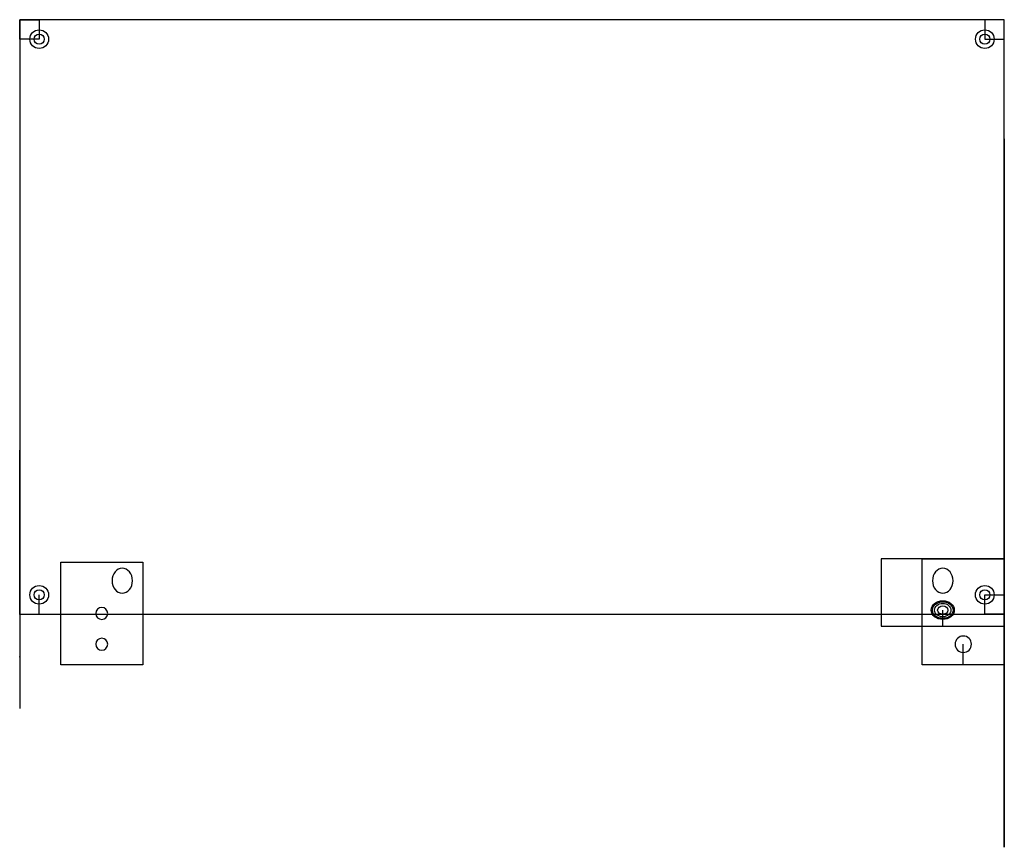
# Model space of a CAD drawing. Header units: centimetres. Extents: x 0 to 24, y -5.7 to 14.5.
import ezdxf

# ---------------------------------------------------------------- set-up
doc = ezdxf.new("R2010")
doc.units = ezdxf.units.CM
doc.header["$MEASUREMENT"] = 0
for name, color, linetype in [('らすと_DisplayAttachment v1_Sketch1', 7, 'Continuous'), ('らすと_DisplayAttachment v1_Sketch10', 7, 'Continuous'), ('らすと_DisplayAttachment v1_Sketch2', 7, 'Continuous'), ('らすと_DisplayAttachment v1_Sketch3', 7, 'Continuous'), ('らすと_DisplayAttachment v1_Sketch4', 7, 'Continuous'), ('らすと_DisplayAttachment v1_Sketch5', 7, 'Continuous'), ('らすと_DisplayAttachment v1_Sketch6', 7, 'Continuous'), ('らすと_DisplayAttachment v1_Sketch7', 7, 'Continuous'), ('らすと_DisplayAttachment v1_Sketch8', 7, 'Continuous'), ('らすと_DisplayAttachment v1_Sketch9', 7, 'Continuous')]:
    doc.layers.add(name, color=color, linetype=linetype)

msp = doc.modelspace()

# ---------------------------------------------------------------- linework, layer by layer
at = {"layer": 'らすと_DisplayAttachment v1_Sketch1'}
for p, q in [((24, 14.5), (0, 14.5)), ((0, 14.5), (0, 0)), ((0, 14.5), (0.475, 14.5)), ((0, 14.025), (0, 14.5)), ((0.475, 14.5), (0.475, 14.025)), ((24, 14.5), (23.525, 14.5)), ((23.525, 14.5), (23.525, 14.025)), ((24, 14.025), (24, 14.5)), ((24, 0), (24, 14.5)), ((0.475, 14.025), (0, 14.025)), ((23.525, 14.025), (24, 14.025)), ((0.475, 0), (0.475, 0.475)), ((23.525, 0), (23.525, 0.475)), ((23.525, 0.475), (24, 0.475)), ((24, 0.475), (24, 0)), ((0, 0), (24, 0)), ((0, 0), (0.475, 0)), ((24, 0), (23.525, 0))]:
    msp.add_line(p, q, dxfattribs=at)
for centre, radius in [((0.475, 14.025), 0.228), ((23.525, 14.025), 0.227), ((0.475, 14.025), 0.125), ((23.525, 14.025), 0.125), ((0.475, 0.475), 0.228), ((0.475, 0.475), 0.125), ((23.525, 0.475), 0.228), ((23.525, 0.475), 0.125)]:
    msp.add_circle(centre, radius, dxfattribs=at)
msp.add_point((0, 0), dxfattribs=at)
at = {"layer": 'らすと_DisplayAttachment v1_Sketch10'}
for p, q in [((1, 1.271, -0.25), (3, 1.271, -0.25)), ((1, -1.229, -0.25), (1, 1.271, -0.25)), ((3, 1.271, -0.25), (3, -1.229, -0.25)), ((3, -1.229, -0.25), (1, -1.229, -0.25))]:
    msp.add_line(p, q, dxfattribs=at)
at = {"layer": 'らすと_DisplayAttachment v1_Sketch10', "extrusion": (0, 0, -1)}
for centre in [(-2, 0.021, 0.25), (-2, -0.729, 0.25)]:
    msp.add_circle(centre, 0.146, dxfattribs=at)
msp.add_ellipse((2.5, 0.819, -0.25), major_axis=(0, -0.305), ratio=0.819152, dxfattribs=at)
at = {"layer": 'らすと_DisplayAttachment v1_Sketch10'}
msp.add_point((0, 0, -0.25), dxfattribs=at)
at = {"layer": 'らすと_DisplayAttachment v1_Sketch2'}
for q in [(0, 4), (0, -2.294, 3.277)]:
    msp.add_line((0, 0), q, dxfattribs=at)
msp.add_point((0, 0), dxfattribs=at)
at = {"layer": 'らすと_DisplayAttachment v1_Sketch3'}
for p, q in [((24, 11.591, 10.317), (24, 10.731, 11.546)), ((24, -0.287, 2.001), (24, 11.591, 10.317)), ((24, 10.731, 11.546), (24, -1.147, 3.229)), ((24, 1.352), (24, -5.682)), ((24, 0.75, 1.872), (24, 1.352, 1.012)), ((24, 0.299, 1.556), (24, 1.352, 0.053)), ((24, 1.352, 3.148), (24, 1.352)), ((24, 0.348, 2.445), (24, 1.352, 3.148)), ((24, 0.627, 1.786), (24, 0.75, 1.872)), ((24, 0.692, 1.954), (24, 0.348, 2.445)), ((24, 0.569, 1.868), (24, 0.692, 1.954)), ((24, 0.627, 1.786), (24, 0.569, 1.868)), ((24, 0.324, 1.695), (24, 0.381, 1.614)), ((24, 0.299, 1.556), (24, 0.381, 1.614)), ((24, 0.348, 2.445), (24, -0.102, 2.13)), ((24, 0.242, 1.638), (24, 0.324, 1.695)), ((24, -0.102, 2.13), (24, 0.242, 1.638)), ((24, -0.287, 2.001), (24, -0.102, 2.13)), ((24, -0.287, 2.001), (24, -0.102, 2.13)), ((24, -1.147, 3.229), (24, -0.287, 2.001)), ((24, -1.147, 3.229), (24, -0.287, 2.001)), ((24, -1.147, 3.229), (24, -5.682))]:
    msp.add_line(p, q, dxfattribs=at)
msp.add_point((24, 0), dxfattribs=at)
at = {"layer": 'らすと_DisplayAttachment v1_Sketch4'}
for p, q in [((24, 1.352, 3.148), (21, 1.352, 3.148)), ((21, 1.352, 3.148), (21, -0.287, 2.001)), ((24, -0.287, 2.001), (24, 1.352, 3.148)), ((22.5, -0.287, 2.001), (22.5, 0.102, 2.273)), ((21, -0.287, 2.001), (24, -0.287, 2.001))]:
    msp.add_line(p, q, dxfattribs=at)
at = {"layer": 'らすと_DisplayAttachment v1_Sketch4', "extrusion": (0, -0.573576, 0.819152)}
for radius in [0.28, 0.25, 0.2, 0.125]:
    msp.add_circle((22.5, 1.388, 1.803), radius, dxfattribs=at)
at = {"layer": 'らすと_DisplayAttachment v1_Sketch4'}
msp.add_point((0, -1.034, 1.477), dxfattribs=at)
at = {"layer": 'らすと_DisplayAttachment v1_Sketch5'}
for p, q in [((24, -5.682), (24, 1.352)), ((24, 1.352, 3.148), (24, -0.369, 1.943)), ((24, 1.352), (24, 1.352, 3.148)), ((24, -0.369, 1.943), (24, -1.229, 3.171)), ((24, -1.229, 3.171), (24, -5.682)), ((24, -1.229, 3.171), (24, -1.229, -3.363))]:
    msp.add_line(p, q, dxfattribs=at)
msp.add_point((24, 0), dxfattribs=at)
at = {"layer": 'らすと_DisplayAttachment v1_Sketch6'}
for p, q in [((22, -1.229, 1.25), (22, 1.352, 1.25)), ((22, 1.352, 1.25), (24, 1.352, 1.25)), ((24, 1.352, 1.25), (24, -1.229, 1.25)), ((23, -1.229, 1.25), (23, -0.729, 1.25)), ((24, -1.229, 1.25), (22, -1.229, 1.25)), ((24, -1.229, 1.25), (23, -1.229, 1.25)), ((24, -1.229, 1.25), (23, -1.229, 1.25))]:
    msp.add_line(p, q, dxfattribs=at)
at = {"layer": 'らすと_DisplayAttachment v1_Sketch6', "extrusion": (0, 0, -1)}
msp.add_circle((-23, -0.729, -1.25), 0.2, dxfattribs=at)
msp.add_ellipse((22.5, 0.819, 1.25), major_axis=(0, -0.305), ratio=0.819152, dxfattribs=at)
at = {"layer": 'らすと_DisplayAttachment v1_Sketch6'}
msp.add_point((0, 0, 1.25), dxfattribs=at)
at = {"layer": 'らすと_DisplayAttachment v1_Sketch7'}
msp.add_point((0, 0, 1.25), dxfattribs=at)
at = {"layer": 'らすと_DisplayAttachment v1_Sketch8'}
msp.add_point((0, 0), dxfattribs=at)
at = {"layer": 'らすと_DisplayAttachment v1_Sketch9'}
for p, q in [((1, -1.229, -0.25), (1, 1.271, -0.25)), ((1, 1.271, -0.25), (3, 1.271, -0.25)), ((3, 1.271, -0.25), (3, -1.229, -0.25)), ((3, -1.229, -0.25), (1, -1.229, -0.25))]:
    msp.add_line(p, q, dxfattribs=at)
at = {"layer": 'らすと_DisplayAttachment v1_Sketch9', "extrusion": (0, 0, -1)}
for centre in [(-2, 0.021, 0.25), (-2, -0.729, 0.25)]:
    msp.add_circle(centre, 0.146, dxfattribs=at)
msp.add_ellipse((2.5, 0.819, -0.25), major_axis=(0, -0.305), ratio=0.819152, dxfattribs=at)
at = {"layer": 'らすと_DisplayAttachment v1_Sketch9'}
msp.add_point((0, 0, -0.25), dxfattribs=at)

doc.saveas('drawing.dxf')
